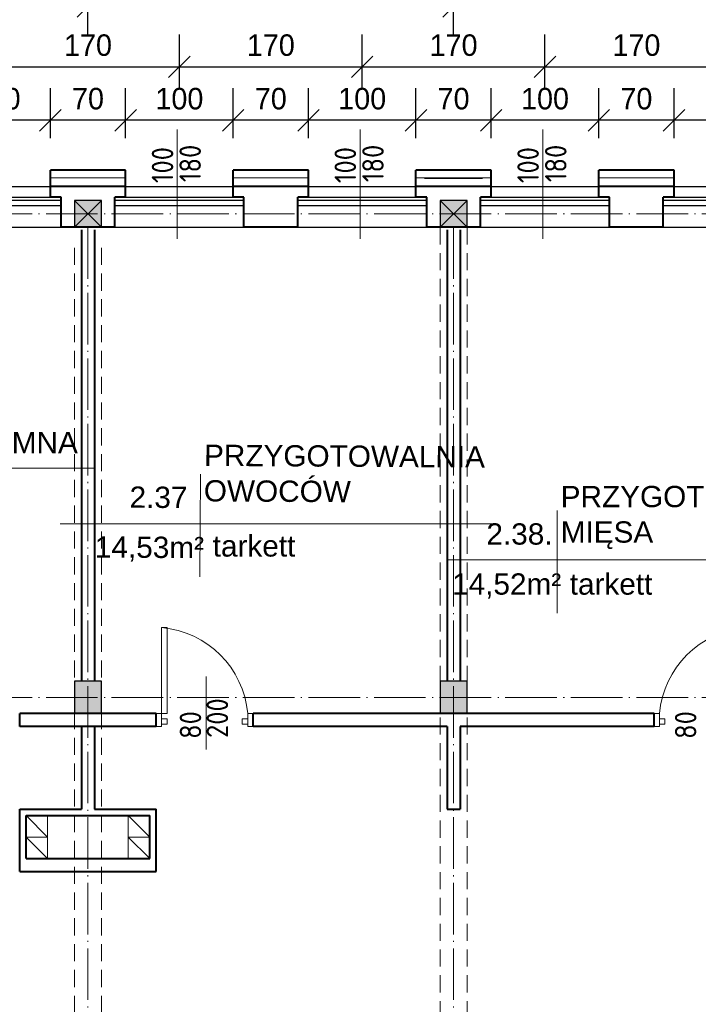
# Model space of a CAD drawing. Header units: millimetres. Extents: x -32003 to -19505, y 17931 to 29358.
# Tile 82 of 92: x -23157 to -22526, y 27478 to 28395. Entities that reach past the tile are written whole.
import ezdxf

# ---------------------------------------------------------------- set-up
doc = ezdxf.new("R2010")
doc.units = ezdxf.units.MM
doc.header["$PDMODE"] = 3
for name, pattern in [('ACAD_ISO03W100', [30, 12, -18]), ('ACAD_ISO04W100', [30.5, 24, -3, 0.5, -3]), ('KRESKOWA_X2', [12, 8, -4])]:
    doc.linetypes.add(name, pattern=pattern)
for name, color, linetype, lineweight in [('_wymiary', 1, 'Continuous', 9), ('drzwi', 140, 'Continuous', 13), ('KOMINY', 43, 'Continuous', 15), ('opisy drzwi', 40, 'Continuous', 13), ('opisy pom', 3, 'Continuous', 18), ('przerywana', 7, 'KRESKOWA_X2', 5), ('sciany', 4, 'Continuous', 40), ('symetria', 7, 'ACAD_ISO03W100', 5), ('SZRAF', 51, 'Continuous', 9), ('słupy', 2, 'Continuous', 30), ('ula-szraf', 40, 'Continuous', 9), ('ściana', 4, 'Continuous', 40)]:
    doc.layers.add(name, color=color, linetype=linetype, lineweight=lineweight)
doc.styles.add('ISO', font='isocp.shx')
doc.styles.add('SYSTEM', font='TXT')
doc.linetypes.add('BATTING', pattern='A,0.0001,-0.1,[134,ltypeshp.shx,S=0.1,R=0,X=-0.1,Y=0],-0.2,[134,ltypeshp.shx,S=0.1,R=180,X=0.1,Y=0],-0.1', length=0.4001)
doc.dimstyles.new('Jacek2', dxfattribs={"dimscale": 2, "dimtxt": 10, "dimasz": 10, "dimexe": 15, "dimexo": 15, "dimgap": 5, "dimtad": 1, "dimdec": 0, "dimrnd": 0.5, "dimzin": 0, "dimdsep": 46, "dimtxsty": 'Standard', "dimblk": 'OBLIQUE', "dimcen": 0, "dimdle": 5, "dimadec": 1, "dimazin": 0, "dimtfac": 1, "dimtdec": 0, "dimtofl": 0, "dimtmove": 0, "dimatfit": 3, "dimfxl": 0, "dimtolj": 1, "dimtzin": 0, "dimarcsym": 0})

# ---------------------------------------------------------------- blocks, each defined once
blk = doc.blocks.new('_OBLIQUE')
at = {"color": 0, "linetype": 'ByBlock'}
blk.add_line((-0.5, -0.5), (0.5, 0.5), dxfattribs=at)
blk = doc.blocks.new('*D466')
at = {"layer": '_wymiary', "color": 0, "lineweight": -2}
for p, q in [((-22548.67, 28284.45), (-22548.67, 28331.02)), ((-22448.67, 28284.45), (-22448.67, 28331.02)), ((-22438.67, 28301.02), (-22558.67, 28301.02))]:
    blk.add_line(p, q, dxfattribs=at)
at = {"layer": 'Defpoints', "color": 0}
for p in [(-22548.67, 28301.02), (-22548.67, 28254.45), (-22448.67, 28254.45)]:
    blk.add_point(p, dxfattribs=at)
at = {"layer": '_wymiary', "color": 0, "lineweight": -2, "xscale": 20, "yscale": 20, "zscale": 20, "rotation": 180}
blk.add_blockref('_OBLIQUE', (-22548.67, 28301.02), dxfattribs=at)
at = {"layer": '_wymiary', "color": 0, "lineweight": -2, "xscale": 20, "yscale": 20, "zscale": 20}
blk.add_blockref('_OBLIQUE', (-22448.67, 28301.02), dxfattribs=at)
at = {"layer": '_wymiary', "color": 0, "insert": (-22498.67, 28321.02), "char_height": 20, "attachment_point": 5}
blk.add_mtext('\\A1;100', dxfattribs=at)
blk = doc.blocks.new('*D467')
at = {"layer": '_wymiary', "color": 0, "lineweight": -2}
for p, q in [((-22618.67, 28284.45), (-22618.67, 28331.02)), ((-22548.67, 28284.45), (-22548.67, 28331.02)), ((-22538.67, 28301.02), (-22628.67, 28301.02))]:
    blk.add_line(p, q, dxfattribs=at)
at = {"layer": 'Defpoints', "color": 0}
for p in [(-22618.67, 28301.02), (-22618.67, 28254.45), (-22548.67, 28254.45)]:
    blk.add_point(p, dxfattribs=at)
at = {"layer": '_wymiary', "color": 0, "lineweight": -2, "xscale": 20, "yscale": 20, "zscale": 20, "rotation": 180}
blk.add_blockref('_OBLIQUE', (-22618.67, 28301.02), dxfattribs=at)
at = {"layer": '_wymiary', "color": 0, "lineweight": -2, "xscale": 20, "yscale": 20, "zscale": 20}
blk.add_blockref('_OBLIQUE', (-22548.67, 28301.02), dxfattribs=at)
at = {"layer": '_wymiary', "color": 0, "insert": (-22583.67, 28321.02), "char_height": 20, "attachment_point": 5}
blk.add_mtext('\\A1;70', dxfattribs=at)
blk = doc.blocks.new('*D468')
at = {"layer": '_wymiary', "color": 0, "lineweight": -2}
for p, q in [((-22718.67, 28284.45), (-22718.67, 28331.02)), ((-22618.67, 28284.45), (-22618.67, 28331.02)), ((-22608.67, 28301.02), (-22728.67, 28301.02))]:
    blk.add_line(p, q, dxfattribs=at)
at = {"layer": 'Defpoints', "color": 0}
for p in [(-22718.67, 28301.02), (-22718.67, 28254.45), (-22618.67, 28254.45)]:
    blk.add_point(p, dxfattribs=at)
at = {"layer": '_wymiary', "color": 0, "lineweight": -2, "xscale": 20, "yscale": 20, "zscale": 20, "rotation": 180}
blk.add_blockref('_OBLIQUE', (-22718.67, 28301.02), dxfattribs=at)
at = {"layer": '_wymiary', "color": 0, "lineweight": -2, "xscale": 20, "yscale": 20, "zscale": 20}
blk.add_blockref('_OBLIQUE', (-22618.67, 28301.02), dxfattribs=at)
at = {"layer": '_wymiary', "color": 0, "insert": (-22668.67, 28321.02), "char_height": 20, "attachment_point": 5}
blk.add_mtext('\\A1;100', dxfattribs=at)
blk = doc.blocks.new('*D469')
at = {"layer": '_wymiary', "color": 0, "lineweight": -2}
for p, q in [((-22788.67, 28284.45), (-22788.67, 28331.02)), ((-22718.67, 28284.45), (-22718.67, 28331.02)), ((-22708.67, 28301.02), (-22798.67, 28301.02))]:
    blk.add_line(p, q, dxfattribs=at)
at = {"layer": 'Defpoints', "color": 0}
for p in [(-22788.67, 28301.02), (-22788.67, 28254.45), (-22718.67, 28254.45)]:
    blk.add_point(p, dxfattribs=at)
at = {"layer": '_wymiary', "color": 0, "lineweight": -2, "xscale": 20, "yscale": 20, "zscale": 20, "rotation": 180}
blk.add_blockref('_OBLIQUE', (-22788.67, 28301.02), dxfattribs=at)
at = {"layer": '_wymiary', "color": 0, "lineweight": -2, "xscale": 20, "yscale": 20, "zscale": 20}
blk.add_blockref('_OBLIQUE', (-22718.67, 28301.02), dxfattribs=at)
at = {"layer": '_wymiary', "color": 0, "insert": (-22753.67, 28321.02), "char_height": 20, "attachment_point": 5}
blk.add_mtext('\\A1;70', dxfattribs=at)
blk = doc.blocks.new('*D470')
at = {"layer": '_wymiary', "color": 0, "lineweight": -2}
for p, q in [((-22888.67, 28284.45), (-22888.67, 28331.02)), ((-22788.67, 28284.45), (-22788.67, 28331.02)), ((-22778.67, 28301.02), (-22898.67, 28301.02))]:
    blk.add_line(p, q, dxfattribs=at)
at = {"layer": 'Defpoints', "color": 0}
for p in [(-22888.67, 28301.02), (-22888.67, 28254.45), (-22788.67, 28254.45)]:
    blk.add_point(p, dxfattribs=at)
at = {"layer": '_wymiary', "color": 0, "lineweight": -2, "xscale": 20, "yscale": 20, "zscale": 20, "rotation": 180}
blk.add_blockref('_OBLIQUE', (-22888.67, 28301.02), dxfattribs=at)
at = {"layer": '_wymiary', "color": 0, "lineweight": -2, "xscale": 20, "yscale": 20, "zscale": 20}
blk.add_blockref('_OBLIQUE', (-22788.67, 28301.02), dxfattribs=at)
at = {"layer": '_wymiary', "color": 0, "insert": (-22838.67, 28321.02), "char_height": 20, "attachment_point": 5}
blk.add_mtext('\\A1;100', dxfattribs=at)
blk = doc.blocks.new('*D471')
at = {"layer": '_wymiary', "color": 0, "lineweight": -2}
for p, q in [((-22958.67, 28284.45), (-22958.67, 28331.02)), ((-22888.67, 28284.45), (-22888.67, 28331.02)), ((-22878.67, 28301.02), (-22968.67, 28301.02))]:
    blk.add_line(p, q, dxfattribs=at)
at = {"layer": 'Defpoints', "color": 0}
for p in [(-22958.67, 28301.02), (-22958.67, 28254.45), (-22888.67, 28254.45)]:
    blk.add_point(p, dxfattribs=at)
at = {"layer": '_wymiary', "color": 0, "lineweight": -2, "xscale": 20, "yscale": 20, "zscale": 20, "rotation": 180}
blk.add_blockref('_OBLIQUE', (-22958.67, 28301.02), dxfattribs=at)
at = {"layer": '_wymiary', "color": 0, "lineweight": -2, "xscale": 20, "yscale": 20, "zscale": 20}
blk.add_blockref('_OBLIQUE', (-22888.67, 28301.02), dxfattribs=at)
at = {"layer": '_wymiary', "color": 0, "insert": (-22923.67, 28321.02), "char_height": 20, "attachment_point": 5}
blk.add_mtext('\\A1;70', dxfattribs=at)
blk = doc.blocks.new('*D472')
at = {"layer": '_wymiary', "color": 0, "lineweight": -2}
for p, q in [((-23058.67, 28284.45), (-23058.67, 28331.02)), ((-22958.67, 28284.45), (-22958.67, 28331.02)), ((-22948.67, 28301.02), (-23068.67, 28301.02))]:
    blk.add_line(p, q, dxfattribs=at)
at = {"layer": 'Defpoints', "color": 0}
for p in [(-23058.67, 28301.02), (-23058.67, 28254.45), (-22958.67, 28254.45)]:
    blk.add_point(p, dxfattribs=at)
at = {"layer": '_wymiary', "color": 0, "lineweight": -2, "xscale": 20, "yscale": 20, "zscale": 20, "rotation": 180}
blk.add_blockref('_OBLIQUE', (-23058.67, 28301.02), dxfattribs=at)
at = {"layer": '_wymiary', "color": 0, "lineweight": -2, "xscale": 20, "yscale": 20, "zscale": 20}
blk.add_blockref('_OBLIQUE', (-22958.67, 28301.02), dxfattribs=at)
at = {"layer": '_wymiary', "color": 0, "insert": (-23008.67, 28321.02), "char_height": 20, "attachment_point": 5}
blk.add_mtext('\\A1;100', dxfattribs=at)
blk = doc.blocks.new('*D473')
at = {"layer": '_wymiary', "color": 0, "lineweight": -2}
for p, q in [((-23128.67, 28284.45), (-23128.67, 28331.02)), ((-23058.67, 28284.45), (-23058.67, 28331.02)), ((-23048.67, 28301.02), (-23138.67, 28301.02))]:
    blk.add_line(p, q, dxfattribs=at)
at = {"layer": 'Defpoints', "color": 0}
for p in [(-23128.67, 28301.02), (-23128.67, 28254.45), (-23058.67, 28254.45)]:
    blk.add_point(p, dxfattribs=at)
at = {"layer": '_wymiary', "color": 0, "lineweight": -2, "xscale": 20, "yscale": 20, "zscale": 20, "rotation": 180}
blk.add_blockref('_OBLIQUE', (-23128.67, 28301.02), dxfattribs=at)
at = {"layer": '_wymiary', "color": 0, "lineweight": -2, "xscale": 20, "yscale": 20, "zscale": 20}
blk.add_blockref('_OBLIQUE', (-23058.67, 28301.02), dxfattribs=at)
at = {"layer": '_wymiary', "color": 0, "insert": (-23093.67, 28321.02), "char_height": 20, "attachment_point": 5}
blk.add_mtext('\\A1;70', dxfattribs=at)
blk = doc.blocks.new('*D474')
at = {"layer": '_wymiary', "color": 0, "lineweight": -2}
for p, q in [((-23228.67, 28284.45), (-23228.67, 28331.02)), ((-23128.67, 28284.45), (-23128.67, 28331.02)), ((-23118.67, 28301.02), (-23238.67, 28301.02))]:
    blk.add_line(p, q, dxfattribs=at)
at = {"layer": 'Defpoints', "color": 0}
for p in [(-23228.67, 28301.02), (-23228.67, 28254.45), (-23128.67, 28254.45)]:
    blk.add_point(p, dxfattribs=at)
at = {"layer": '_wymiary', "color": 0, "lineweight": -2, "xscale": 20, "yscale": 20, "zscale": 20, "rotation": 180}
blk.add_blockref('_OBLIQUE', (-23228.67, 28301.02), dxfattribs=at)
at = {"layer": '_wymiary', "color": 0, "lineweight": -2, "xscale": 20, "yscale": 20, "zscale": 20}
blk.add_blockref('_OBLIQUE', (-23128.67, 28301.02), dxfattribs=at)
at = {"layer": '_wymiary', "color": 0, "insert": (-23178.67, 28321.02), "char_height": 20, "attachment_point": 5}
blk.add_mtext('\\A1;100', dxfattribs=at)
blk = doc.blocks.new('*D541')
at = {"layer": '_wymiary', "color": 0, "lineweight": -2}
for p, q in [((-23178.67, 28331.02), (-23178.67, 28380.82)), ((-23008.67, 28331.02), (-23008.67, 28380.82)), ((-23188.67, 28350.82), (-22998.67, 28350.82))]:
    blk.add_line(p, q, dxfattribs=at)
at = {"layer": 'Defpoints', "color": 0}
for p in [(-23008.67, 28350.82), (-23178.67, 28301.02), (-23008.67, 28301.02)]:
    blk.add_point(p, dxfattribs=at)
at = {"layer": '_wymiary', "color": 0, "lineweight": -2, "xscale": 20, "yscale": 20, "zscale": 20, "rotation": 180}
blk.add_blockref('_OBLIQUE', (-23178.67, 28350.82), dxfattribs=at)
at = {"layer": '_wymiary', "color": 0, "lineweight": -2, "xscale": 20, "yscale": 20, "zscale": 20}
blk.add_blockref('_OBLIQUE', (-23008.67, 28350.82), dxfattribs=at)
at = {"layer": '_wymiary', "color": 0, "insert": (-23093.67, 28370.82), "char_height": 20, "attachment_point": 5}
blk.add_mtext('\\A1;170', dxfattribs=at)
blk = doc.blocks.new('*D542')
at = {"layer": '_wymiary', "color": 0, "lineweight": -2}
for p, q in [((-23008.67, 28331.02), (-23008.67, 28380.82)), ((-22838.67, 28331.02), (-22838.67, 28380.82)), ((-23018.67, 28350.82), (-22828.67, 28350.82))]:
    blk.add_line(p, q, dxfattribs=at)
at = {"layer": 'Defpoints', "color": 0}
for p in [(-22838.67, 28350.82), (-23008.67, 28301.02), (-22838.67, 28301.02)]:
    blk.add_point(p, dxfattribs=at)
at = {"layer": '_wymiary', "color": 0, "lineweight": -2, "xscale": 20, "yscale": 20, "zscale": 20, "rotation": 180}
blk.add_blockref('_OBLIQUE', (-23008.67, 28350.82), dxfattribs=at)
at = {"layer": '_wymiary', "color": 0, "lineweight": -2, "xscale": 20, "yscale": 20, "zscale": 20}
blk.add_blockref('_OBLIQUE', (-22838.67, 28350.82), dxfattribs=at)
at = {"layer": '_wymiary', "color": 0, "insert": (-22923.67, 28370.82), "char_height": 20, "attachment_point": 5}
blk.add_mtext('\\A1;170', dxfattribs=at)
blk = doc.blocks.new('*D543')
at = {"layer": '_wymiary', "color": 0, "lineweight": -2}
for p, q in [((-22838.67, 28331.02), (-22838.67, 28380.82)), ((-22668.67, 28331.02), (-22668.67, 28380.82)), ((-22848.67, 28350.82), (-22658.67, 28350.82))]:
    blk.add_line(p, q, dxfattribs=at)
at = {"layer": 'Defpoints', "color": 0}
for p in [(-22668.67, 28350.82), (-22838.67, 28301.02), (-22668.67, 28301.02)]:
    blk.add_point(p, dxfattribs=at)
at = {"layer": '_wymiary', "color": 0, "lineweight": -2, "xscale": 20, "yscale": 20, "zscale": 20, "rotation": 180}
blk.add_blockref('_OBLIQUE', (-22838.67, 28350.82), dxfattribs=at)
at = {"layer": '_wymiary', "color": 0, "lineweight": -2, "xscale": 20, "yscale": 20, "zscale": 20}
blk.add_blockref('_OBLIQUE', (-22668.67, 28350.82), dxfattribs=at)
at = {"layer": '_wymiary', "color": 0, "insert": (-22753.67, 28370.82), "char_height": 20, "attachment_point": 5}
blk.add_mtext('\\A1;170', dxfattribs=at)
blk = doc.blocks.new('*D544')
at = {"layer": '_wymiary', "color": 0, "lineweight": -2}
for p, q in [((-22668.67, 28331.02), (-22668.67, 28380.82)), ((-22498.67, 28331.02), (-22498.67, 28380.82)), ((-22678.67, 28350.82), (-22488.67, 28350.82))]:
    blk.add_line(p, q, dxfattribs=at)
at = {"layer": 'Defpoints', "color": 0}
for p in [(-22498.67, 28350.82), (-22668.67, 28301.02), (-22498.67, 28301.02)]:
    blk.add_point(p, dxfattribs=at)
at = {"layer": '_wymiary', "color": 0, "lineweight": -2, "xscale": 20, "yscale": 20, "zscale": 20, "rotation": 180}
blk.add_blockref('_OBLIQUE', (-22668.67, 28350.82), dxfattribs=at)
at = {"layer": '_wymiary', "color": 0, "lineweight": -2, "xscale": 20, "yscale": 20, "zscale": 20}
blk.add_blockref('_OBLIQUE', (-22498.67, 28350.82), dxfattribs=at)
at = {"layer": '_wymiary', "color": 0, "insert": (-22583.67, 28370.82), "char_height": 20, "attachment_point": 5}
blk.add_mtext('\\A1;170', dxfattribs=at)
blk = doc.blocks.new('*D567')
at = {"layer": '_wymiary', "color": 0, "lineweight": -2}
for p, q in [((-22753.67, 28380.82), (-22753.67, 28437.13)), ((-22413.67, 28380.82), (-22413.67, 28437.13)), ((-22403.67, 28407.13), (-22763.67, 28407.13))]:
    blk.add_line(p, q, dxfattribs=at)
at = {"layer": 'Defpoints', "color": 0}
for p in [(-22753.67, 28407.13), (-22753.67, 28350.82), (-22413.67, 28350.82)]:
    blk.add_point(p, dxfattribs=at)
at = {"layer": '_wymiary', "color": 0, "lineweight": -2, "xscale": 20, "yscale": 20, "zscale": 20, "rotation": 180}
blk.add_blockref('_OBLIQUE', (-22753.67, 28407.13), dxfattribs=at)
at = {"layer": '_wymiary', "color": 0, "lineweight": -2, "xscale": 20, "yscale": 20, "zscale": 20}
blk.add_blockref('_OBLIQUE', (-22413.67, 28407.13), dxfattribs=at)
at = {"layer": '_wymiary', "color": 0, "insert": (-22583.67, 28427.13), "char_height": 20, "attachment_point": 5}
blk.add_mtext('\\A1;340', dxfattribs=at)
blk = doc.blocks.new('*D568')
at = {"layer": '_wymiary', "color": 0, "lineweight": -2}
for p, q in [((-23093.67, 28380.82), (-23093.67, 28437.13)), ((-22753.67, 28380.82), (-22753.67, 28437.13)), ((-22743.67, 28407.13), (-23103.67, 28407.13))]:
    blk.add_line(p, q, dxfattribs=at)
at = {"layer": 'Defpoints', "color": 0}
for p in [(-23093.67, 28407.13), (-23093.67, 28350.82), (-22753.67, 28350.82)]:
    blk.add_point(p, dxfattribs=at)
at = {"layer": '_wymiary', "color": 0, "lineweight": -2, "xscale": 20, "yscale": 20, "zscale": 20, "rotation": 180}
blk.add_blockref('_OBLIQUE', (-23093.67, 28407.13), dxfattribs=at)
at = {"layer": '_wymiary', "color": 0, "lineweight": -2, "xscale": 20, "yscale": 20, "zscale": 20}
blk.add_blockref('_OBLIQUE', (-22753.67, 28407.13), dxfattribs=at)
at = {"layer": '_wymiary', "color": 0, "insert": (-22923.67, 28427.13), "char_height": 20, "attachment_point": 5}
blk.add_mtext('\\A1;340', dxfattribs=at)
blk = doc.blocks.new('*D569')
at = {"layer": '_wymiary', "color": 0, "lineweight": -2}
for p, q in [((-23433.67, 28380.82), (-23433.67, 28437.13)), ((-23093.67, 28380.82), (-23093.67, 28437.13)), ((-23083.67, 28407.13), (-23443.67, 28407.13))]:
    blk.add_line(p, q, dxfattribs=at)
at = {"layer": 'Defpoints', "color": 0}
for p in [(-23433.67, 28407.13), (-23433.67, 28350.82), (-23093.67, 28350.82)]:
    blk.add_point(p, dxfattribs=at)
at = {"layer": '_wymiary', "color": 0, "lineweight": -2, "xscale": 20, "yscale": 20, "zscale": 20, "rotation": 180}
blk.add_blockref('_OBLIQUE', (-23433.67, 28407.13), dxfattribs=at)
at = {"layer": '_wymiary', "color": 0, "lineweight": -2, "xscale": 20, "yscale": 20, "zscale": 20}
blk.add_blockref('_OBLIQUE', (-23093.67, 28407.13), dxfattribs=at)
at = {"layer": '_wymiary', "color": 0, "insert": (-23263.67, 28427.13), "char_height": 20, "attachment_point": 5}
blk.add_mtext('\\A1;340', dxfattribs=at)

msp = doc.modelspace()

# ---------------------------------------------------------------- hatches: boundary and pattern name
at = {"layer": 'SZRAF'}
for points in [[(-23106.17, 28201.45), (-23081.17, 28201.45), (-23081.17, 28226.45), (-23106.17, 28226.45)], [(-22766.17, 28201.45), (-22741.17, 28201.45), (-22741.17, 28226.45), (-22766.17, 28226.45)]]:
    msp.add_hatch(color=256, dxfattribs=at).paths.add_polyline_path(points)
h = msp.add_hatch(color=256, dxfattribs=at)
h.dxf.hatch_style = 1
h.paths.add_polyline_path([(-23106.17, 27763.95), (-23093.67, 27763.95), (-23093.67, 27778.95), (-23106.17, 27778.95)])
h.paths.add_polyline_path([(-23093.67, 27763.95), (-23106.17, 27763.95), (-23106.17, 27748.95), (-23093.67, 27748.95)])
h.paths.add_polyline_path([(-23093.67, 27763.95), (-23081.17, 27763.95), (-23081.17, 27778.95), (-23093.67, 27778.95)])
h.paths.add_polyline_path([(-23093.67, 27748.95), (-23081.17, 27748.95), (-23081.17, 27763.95), (-23093.67, 27763.95)])
h = msp.add_hatch(color=256, dxfattribs=at)
h.dxf.hatch_style = 1
h.paths.add_polyline_path([(-22766.17, 27763.95), (-22753.67, 27763.95), (-22753.67, 27778.95), (-22766.17, 27778.95)])
h.paths.add_polyline_path([(-22753.67, 27763.95), (-22766.17, 27763.95), (-22766.17, 27748.95), (-22753.67, 27748.95)])
h.paths.add_polyline_path([(-22753.67, 27763.95), (-22741.17, 27763.95), (-22741.17, 27778.95), (-22753.67, 27778.95)])
h.paths.add_polyline_path([(-22753.67, 27748.95), (-22741.17, 27748.95), (-22741.17, 27763.95), (-22753.67, 27763.95)])

# ---------------------------------------------------------------- linework, layer by layer
for p, q in [((-23799.17, 28239.45), (-23117.67, 28239.45)), ((-23797.67, 28239.45), (-22777.67, 28239.45)), ((-23069.67, 28239.45), (-23057.8, 28239.45)), ((-22729.67, 28239.45), (-22437.67, 28239.45)), ((-23238.67, 28229.45), (-23120.67, 28229.45)), ((-23238.67, 28229.45), (-23118.67, 28229.45)), ((-23068.67, 28229.45), (-22948.67, 28229.45)), ((-23068.67, 28229.45), (-22948.67, 28229.45)), ((-22898.67, 28229.45), (-22780.67, 28229.45)), ((-22898.67, 28229.45), (-22780.67, 28229.45)), ((-22726.67, 28229.45), (-22608.67, 28229.45)), ((-22558.67, 28229.45), (-22440.67, 28229.45)), ((-23118.67, 28226.45), (-23238.67, 28226.45)), ((-23118.67, 28221.38), (-23238.67, 28221.38)), ((-23066.67, 28226.45), (-23068.67, 28226.45)), ((-22948.67, 28226.45), (-23068.67, 28226.45)), ((-22948.67, 28221.38), (-23068.67, 28221.38)), ((-22778.67, 28226.45), (-22898.67, 28226.45)), ((-22778.67, 28221.38), (-22898.67, 28221.38)), ((-22778.67, 28226.45), (-22780.67, 28226.45)), ((-22608.67, 28226.45), (-22728.67, 28226.45)), ((-22608.67, 28221.38), (-22728.67, 28221.38)), ((-22438.67, 28226.45), (-22558.67, 28226.45)), ((-22438.67, 28221.38), (-22558.67, 28221.38)), ((-27428.67, 28201.45), (-23074.67, 28201.45)), ((-27088.67, 28201.45), (-22734.67, 28201.45)), ((-22772.67, 28201.45), (-20060.67, 28201.45))]:
    msp.add_line(p, q)
at = {"layer": 'drzwi'}
for points in [[(-23025.17, 27748.95, 0), (-23020.17, 27748.95, 0), (-23020.17, 27828.95, 0), (-23025.17, 27828.95, 0), (-23025.17, 27748.95, 0)], [(-23025.17, 27736.95, 0), (-23030.17, 27736.95, 0), (-23030.17, 27748.95, 0), (-23025.17, 27748.95, 0), (-23025.17, 27736.95, 0)], [(-23025.17, 27738.95, 0), (-23020.17, 27738.95, 0), (-23020.17, 27743.95, 0), (-23025.17, 27743.95, 0), (-23025.17, 27738.95, 0)], [(-22945.17, 27738.95, 0), (-22950.17, 27738.95, 0), (-22950.17, 27743.95, 0), (-22945.17, 27743.95, 0), (-22945.17, 27738.95, 0)], [(-22945.17, 27736.95, 0), (-22940.17, 27736.95, 0), (-22940.17, 27748.95, 0), (-22945.17, 27748.95, 0), (-22945.17, 27736.95, 0)], [(-22562.17, 27736.95, 0), (-22567.17, 27736.95, 0), (-22567.17, 27748.95, 0), (-22562.17, 27748.95, 0), (-22562.17, 27736.95, 0)], [(-22562.17, 27738.95, 0), (-22557.17, 27738.95, 0), (-22557.17, 27743.95, 0), (-22562.17, 27743.95, 0), (-22562.17, 27738.95, 0)]]:
    msp.add_polyline3d(points, dxfattribs=at)
for centre, start, end in [((-23032.83, 27741.29), 4.995, 85.00454), ((-22474.51, 27741.29), 94.99546, 175.005)]:
    msp.add_arc(centre, 88, start, end, dxfattribs=at)
at = {"layer": 'KOMINY'}
for p, q in [((-23151.17, 27653.95), (-23131.17, 27633.95)), ((-23056.17, 27653.95), (-23036.17, 27633.95)), ((-23151.17, 27633.95), (-23131.17, 27613.95)), ((-23056.17, 27633.95), (-23036.17, 27613.95))]:
    msp.add_line(p, q, dxfattribs=at)
for points in [[(-23131.17, 27633.95), (-23151.17, 27633.95), (-23151.17, 27653.95), (-23131.17, 27653.95)], [(-23036.17, 27633.95), (-23056.17, 27633.95), (-23056.17, 27653.95), (-23036.17, 27653.95)], [(-23131.17, 27613.95), (-23151.17, 27613.95), (-23151.17, 27633.95), (-23131.17, 27633.95)], [(-23036.17, 27613.95), (-23056.17, 27613.95), (-23056.17, 27633.95), (-23036.17, 27633.95)]]:
    msp.add_lwpolyline(points, close=True, dxfattribs=at)
at = {"layer": 'opisy drzwi'}
for p, q in [((-23010.7, 28190.66), (-23010.7, 28292.42)), ((-22840.7, 28190.66), (-22840.7, 28292.42)), ((-22670.7, 28190.66), (-22670.7, 28292.42)), ((-22983.92, 27715.46), (-22983.92, 27783.33))]:
    msp.add_line(p, q, dxfattribs=at)
at = {"layer": 'opisy pom'}
for p, q in [((-23431.14, 27977.34), (-23088.13, 27977.34)), ((-22988.97, 27971.73), (-22989.54, 27876.33)), ((-22657.23, 27937.8), (-22657.23, 27842.4)), ((-23119.53, 27925.56), (-22714.65, 27925.56)), ((-22759.91, 27891.9), (-22344.11, 27891.9))]:
    msp.add_line(p, q, dxfattribs=at)
at = {"layer": 'przerywana', "ltscale": 2}
for p, q in [((-23406.67, 28239.45), (-23120.67, 28239.45)), ((-23066.67, 28239.45), (-22780.67, 28239.45)), ((-22766.17, 28201.45), (-22766.17, 26876.45)), ((-22741.17, 28201.45), (-22741.17, 26876.45)), ((-23106.17, 28182.45), (-23106.17, 26876.45)), ((-23081.17, 28182.45), (-23081.17, 26876.45))]:
    msp.add_line(p, q, dxfattribs=at)
at = {"layer": 'sciany'}
for p, q in [((-23099.67, 28198.95), (-23099.67, 27778.95)), ((-23087.67, 28198.95), (-23087.67, 27778.95)), ((-22759.67, 28198.95), (-22759.67, 27778.95)), ((-22747.67, 28198.95), (-22747.67, 27778.95)), ((-23099.67, 27736.95), (-23099.67, 27659.95)), ((-23087.67, 27736.95), (-23087.67, 27659.95)), ((-22759.67, 27736.95), (-22759.67, 27659.95)), ((-22747.67, 27736.95), (-22747.67, 27659.95)), ((-23157.17, 27659.95), (-23099.67, 27659.95)), ((-23151.17, 27653.95), (-23036.17, 27653.95)), ((-23087.67, 27659.95), (-23030.17, 27659.95)), ((-23151.17, 27613.95), (-23036.17, 27613.95)), ((-23157.17, 27601.95), (-23030.17, 27601.95))]:
    msp.add_line(p, q, dxfattribs=at)
at = {"layer": 'symetria', "linetype": 'ACAD_ISO04W100', "ltscale": 2}
for p, q in [((-27768.67, 28213.95), (-19699.1, 28213.95)), ((-23093.67, 28201.45), (-23093.67, 26638.5)), ((-22753.67, 28201.45), (-22753.67, 26638.5)), ((-27768.67, 27763.95), (-19699.1, 27763.95))]:
    msp.add_line(p, q, dxfattribs=at)
at = {"layer": 'SZRAF', "linetype": 'BATTING', "ltscale": 14}
for p, q in [((-23058.67, 28247.45), (-23128.67, 28247.45)), ((-22888.67, 28247.45), (-22958.67, 28247.45)), ((-22718.67, 28247.45), (-22788.67, 28247.45)), ((-22548.67, 28247.45), (-22618.67, 28247.45))]:
    msp.add_line(p, q, dxfattribs=at)
at = {"layer": 'SZRAF'}
for p, q in [((-23106.17, 28226.45), (-23081.17, 28201.45)), ((-23106.17, 28201.45), (-23081.17, 28226.45)), ((-22766.17, 28226.45), (-22741.17, 28201.45)), ((-22766.17, 28201.45), (-22741.17, 28226.45))]:
    msp.add_line(p, q, dxfattribs=at)
at = {"layer": 'słupy'}
for points in [[(-23106.17, 28201.45), (-23081.17, 28201.45), (-23081.17, 28226.45), (-23106.17, 28226.45)], [(-22766.17, 28201.45), (-22741.17, 28201.45), (-22741.17, 28226.45), (-22766.17, 28226.45)], [(-23106.17, 27748.95), (-23081.17, 27748.95), (-23081.17, 27778.95), (-23106.17, 27778.95)], [(-22766.17, 27748.95), (-22741.17, 27748.95), (-22741.17, 27778.95), (-22766.17, 27778.95)]]:
    msp.add_lwpolyline(points, close=True, dxfattribs=at)
at = {"layer": 'ula-szraf', "ltscale": 14}
msp.add_line((-22726.67, 28246.95), (-22780.67, 28246.95), dxfattribs=at)
at = {"layer": 'ściana'}
for p, q in [((-23058.67, 28254.45), (-23128.67, 28254.45)), ((-23128.67, 28229.45), (-23128.67, 28254.45)), ((-23058.67, 28229.45), (-23058.67, 28254.45)), ((-22888.67, 28254.45), (-22958.67, 28254.45)), ((-22958.67, 28229.45), (-22958.67, 28254.45)), ((-22888.67, 28229.45), (-22888.67, 28254.45)), ((-22718.67, 28254.45), (-22788.67, 28254.45)), ((-22788.67, 28229.45), (-22788.67, 28254.45)), ((-22718.67, 28229.45), (-22718.67, 28254.45)), ((-22548.67, 28254.45), (-22618.67, 28254.45)), ((-22618.67, 28229.45), (-22618.67, 28254.45)), ((-22548.67, 28229.45), (-22548.67, 28254.45)), ((-23058.67, 28239.45), (-23128.67, 28239.45)), ((-23128.67, 28229.45), (-23128.67, 28239.45)), ((-23058.67, 28239.45), (-23128.67, 28239.45)), ((-23058.67, 28229.45), (-23058.67, 28239.45)), ((-22888.67, 28239.45), (-22958.67, 28239.45)), ((-22958.67, 28229.45), (-22958.67, 28239.45)), ((-22888.67, 28239.45), (-22958.67, 28239.45)), ((-22888.67, 28229.45), (-22888.67, 28239.45)), ((-22718.67, 28239.45), (-22788.67, 28239.45)), ((-22788.67, 28229.45), (-22788.67, 28239.45)), ((-22718.67, 28239.45), (-22788.67, 28239.45)), ((-22718.67, 28229.45), (-22718.67, 28239.45)), ((-22548.67, 28239.45), (-22618.67, 28239.45)), ((-22618.67, 28229.45), (-22618.67, 28239.45)), ((-22548.67, 28239.45), (-22618.67, 28239.45)), ((-22548.67, 28229.45), (-22548.67, 28239.45)), ((-23118.67, 28229.45), (-23128.67, 28229.45)), ((-23118.67, 28229.45), (-23128.67, 28229.45)), ((-23118.67, 28201.45), (-23118.67, 28229.45)), ((-23118.67, 28201.45), (-23118.67, 28229.45)), ((-23068.67, 28201.45), (-23068.67, 28229.45)), ((-23058.67, 28229.45), (-23068.67, 28229.45)), ((-23068.67, 28201.45), (-23068.67, 28229.45)), ((-23058.67, 28229.45), (-23068.67, 28229.45)), ((-22948.67, 28229.45), (-22958.67, 28229.45)), ((-22948.67, 28229.45), (-22958.67, 28229.45)), ((-22948.67, 28201.45), (-22948.67, 28229.45)), ((-22948.67, 28201.45), (-22948.67, 28229.45)), ((-22898.67, 28201.45), (-22898.67, 28229.45)), ((-22888.67, 28229.45), (-22898.67, 28229.45)), ((-22898.67, 28201.45), (-22898.67, 28229.45)), ((-22888.67, 28229.45), (-22898.67, 28229.45)), ((-22778.67, 28229.45), (-22788.67, 28229.45)), ((-22778.67, 28229.45), (-22788.67, 28229.45)), ((-22778.67, 28201.45), (-22778.67, 28229.45)), ((-22778.67, 28201.45), (-22778.67, 28229.45)), ((-22728.67, 28201.45), (-22728.67, 28229.45)), ((-22718.67, 28229.45), (-22728.67, 28229.45)), ((-22728.67, 28201.45), (-22728.67, 28229.45)), ((-22718.67, 28229.45), (-22728.67, 28229.45)), ((-22608.67, 28229.45), (-22618.67, 28229.45)), ((-22608.67, 28229.45), (-22618.67, 28229.45)), ((-22608.67, 28201.45), (-22608.67, 28229.45)), ((-22608.67, 28201.45), (-22608.67, 28229.45)), ((-22558.67, 28201.45), (-22558.67, 28229.45)), ((-22548.67, 28229.45), (-22558.67, 28229.45)), ((-22558.67, 28201.45), (-22558.67, 28229.45)), ((-22548.67, 28229.45), (-22558.67, 28229.45)), ((-23068.67, 28201.45), (-23118.67, 28201.45)), ((-23068.67, 28201.45), (-23118.67, 28201.45)), ((-22898.67, 28201.45), (-22948.67, 28201.45)), ((-22898.67, 28201.45), (-22948.67, 28201.45)), ((-22728.67, 28201.45), (-22778.67, 28201.45)), ((-22728.67, 28201.45), (-22778.67, 28201.45)), ((-22558.67, 28201.45), (-22608.67, 28201.45)), ((-22558.67, 28201.45), (-22608.67, 28201.45)), ((-23030.17, 27748.95), (-23157.17, 27748.95)), ((-23157.17, 27736.95), (-23157.17, 27748.95)), ((-23030.17, 27736.95), (-23030.17, 27748.95)), ((-22567.17, 27748.95), (-22940.17, 27748.95)), ((-22940.17, 27736.95), (-22940.17, 27748.95)), ((-22567.17, 27736.95), (-22567.17, 27748.95)), ((-23030.17, 27736.95), (-23157.17, 27736.95)), ((-22759.67, 27736.95), (-22940.17, 27736.95)), ((-22567.17, 27736.95), (-22747.67, 27736.95)), ((-23157.17, 27601.95), (-23157.17, 27659.95)), ((-23151.17, 27613.95), (-23151.17, 27653.95)), ((-23036.17, 27613.95), (-23036.17, 27653.95)), ((-23030.17, 27601.95), (-23030.17, 27659.95)), ((-22759.67, 27659.95), (-22747.67, 27659.95))]:
    msp.add_line(p, q, dxfattribs=at)

# ---------------------------------------------------------------- texts
at = {"layer": 'opisy drzwi', "style": 'ISO'}
for s, p in [('100', (-23014.36, 28242.49)), ('180', (-22988.64, 28243.41)), ('100', (-22844.36, 28242.49)), ('180', (-22818.64, 28243.41)), ('100', (-22674.36, 28242.49)), ('180', (-22648.64, 28243.41)), ('200', (-22963.35, 27726.27)), ('80', (-22988.36, 27725.36)), ('80', (-22527.86, 27725.36))]:
    msp.add_text(s, height=20, rotation=90, dxfattribs=at).set_placement(p)
at = {"layer": 'opisy pom', "char_height": 19.8, "attachment_point": 1, "style": 'SYSTEM'}
for s, insert in [('{\\fArial|b0|i0|c238|p34;KUCHNIA ZIMNA}', (-23321.32, 28011.03)), ('{\\fArial|b0|i0|c238|p34;        PRZYGOTOWALNIA \\P        MIĘSA}', (-22715.56, 27960.81)), ('{\\fArial|b0|i0|c238|p34;        2.38.}', (-22784.61, 27925.97)), ('{\\fArial|b0|i0|c238|p34;tarkett}', (-22977.69, 27914.84)), ('{\\fArial|b0|i0|c238|p34;14,52m² }', (-22755.07, 27879.41)), ('{\\fArial|b0|i0|c238|p34;tarkett}', (-22645.68, 27879.38))]:
    msp.add_mtext(s, dxfattribs=dict(at, insert=insert))
at = {"layer": 'opisy pom', "char_height": 19.8, "attachment_point": 1, "rotation": 359.65953, "style": 'SYSTEM'}
for s, insert in [('{\\fArial|b0|i0|c238|p34;        PRZYGOTOWALNIA \\P        OWOCÓW}', (-23047.14, 27999.58)), ('{\\fArial|b0|i0|c238|p34;        2.37}', (-23116.42, 27960.65)), ('{\\fArial|b0|i0|c238|p34;14,53m² }', (-23087.16, 27913.92))]:
    msp.add_mtext(s, dxfattribs=dict(at, insert=insert))

# ---------------------------------------------------------------- dimensions: what is measured, and where the dimension line sits
at = {"layer": '_wymiary'}
for base, p1, p2, picture, middle in [((-23433.67, 28407.13), (-23093.67, 28350.82), (-23433.67, 28350.82), '*D569', (-23263.67, 28427.13)), ((-23093.67, 28407.13), (-22753.67, 28350.82), (-23093.67, 28350.82), '*D568', (-22923.67, 28427.13)), ((-22753.67, 28407.13), (-22413.67, 28350.82), (-22753.67, 28350.82), '*D567', (-22583.67, 28427.13)), ((-23008.67, 28350.82), (-23178.67, 28301.02), (-23008.67, 28301.02), '*D541', (-23093.67, 28370.82)), ((-22838.67, 28350.82), (-23008.67, 28301.02), (-22838.67, 28301.02), '*D542', (-22923.67, 28370.82)), ((-22668.67, 28350.82), (-22838.67, 28301.02), (-22668.67, 28301.02), '*D543', (-22753.67, 28370.82)), ((-22498.67, 28350.82), (-22668.67, 28301.02), (-22498.67, 28301.02), '*D544', (-22583.67, 28370.82)), ((-23228.67, 28301.02), (-23128.67, 28254.45), (-23228.67, 28254.45), '*D474', (-23178.67, 28321.02)), ((-23128.67, 28301.02), (-23058.67, 28254.45), (-23128.67, 28254.45), '*D473', (-23093.67, 28321.02)), ((-23058.67, 28301.02), (-22958.67, 28254.45), (-23058.67, 28254.45), '*D472', (-23008.67, 28321.02)), ((-22958.67, 28301.02), (-22888.67, 28254.45), (-22958.67, 28254.45), '*D471', (-22923.67, 28321.02)), ((-22888.67, 28301.02), (-22788.67, 28254.45), (-22888.67, 28254.45), '*D470', (-22838.67, 28321.02)), ((-22788.67, 28301.02), (-22718.67, 28254.45), (-22788.67, 28254.45), '*D469', (-22753.67, 28321.02)), ((-22718.67, 28301.02), (-22618.67, 28254.45), (-22718.67, 28254.45), '*D468', (-22668.67, 28321.02)), ((-22618.67, 28301.02), (-22548.67, 28254.45), (-22618.67, 28254.45), '*D467', (-22583.67, 28321.02)), ((-22548.67, 28301.02), (-22448.67, 28254.45), (-22548.67, 28254.45), '*D466', (-22498.67, 28321.02))]:
    dim = msp.add_linear_dim(base=base, p1=p1, p2=p2, dimstyle='Jacek2', override={"dimtmove": 1}, dxfattribs=at)
    dim.commit()
    dim.dimension.update_dxf_attribs({"geometry": picture, "text_midpoint": middle})

doc.saveas('drawing.dxf')
